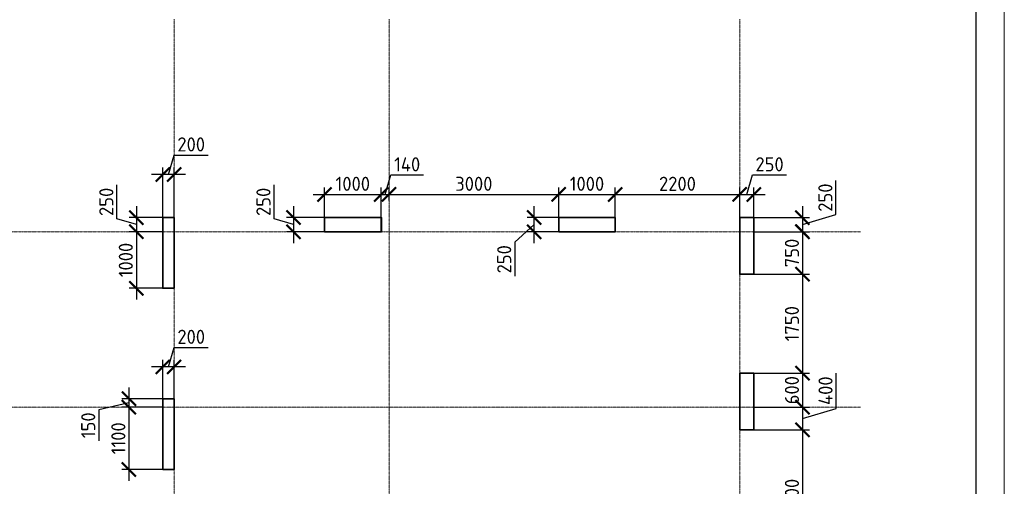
# Model space of a CAD drawing. Header units: millimetres. Extents: x 369815 to 1481759, y -423071 to -27917.
# Tile 60 of 256: x 478512 to 495921, y -235534 to -227289. Entities that reach past the tile are written whole.
import ezdxf

# ---------------------------------------------------------------- set-up
doc = ezdxf.new("R2010")
doc.units = ezdxf.units.MM
doc.linetypes.add('______5', pattern=[1100, 800, -100, 100, -100])
doc.linetypes.add('осевая', pattern=[50.8, 31.75, -6.35, 6.35, -6.35])
doc.layers.add('Колонна_ бетон', color=7, linetype='Continuous', lineweight=50, true_color=0xb4b496)
for name, color, linetype, lineweight in [('Оси', 40, '______5', 18), ('РАЗМЕРЫ', 1, 'Continuous', 9), ('ТОНКИЕ', 7, 'Continuous', 9)]:
    doc.layers.add(name, color=color, linetype=linetype, lineweight=lineweight)
doc.layers.add('ТОЛСТЫЕ_ОСНОВНЫЕ', color=6, linetype='Continuous')
doc.styles.add('GOST-2.304_Type-B', font='GOST_Common.ttf')
doc.dimstyles.new('СПДС', dxfattribs={"dimscale": 100, "dimtxt": 2.5, "dimasz": 2.5, "dimexe": 1.25, "dimexo": 0, "dimtad": 1, "dimdec": 0, "dimtxsty": 'GOST-2.304_Type-B', "dimblk": 'ARCHTICK', "dimcen": 2.5, "dimdle": 2, "dimadec": 0, "dimazin": 2, "dimtfac": 0.75, "dimtdec": 0, "dimtmove": 1, "dimatfit": 3, "dimfxl": 1, "dimtolj": 1, "dimarcsym": 1})

# ---------------------------------------------------------------- blocks, each defined once
blk = doc.blocks.new('оси2')
at = {"layer": 'Оси', "color": 16, "linetype": 'осевая', "lineweight": 0, "ltscale": 0.5, "transparency": 33554687}
for p, q in [((1020445.5, 5465.4), (1020445.5, -20739.3)), ((1024245.5, 5465.4), (1024245.5, -20739.3)), ((1030445.5, 5465.4), (1030445.5, -20739.3)), ((979200, 1707.1), (1032582.1, 1707.1)), ((979200, -1392.9), (1032582.1, -1392.9))]:
    blk.add_line(p, q, dxfattribs=at)
blk = doc.blocks.new('_ArchTick')
at = {"color": 0, "linetype": 'ByBlock', "const_width": 0.15}
blk.add_lwpolyline([(-0.5, -0.5), (0.5, 0.5)], dxfattribs=at)
blk = doc.blocks.new('*D1027')
at = {"layer": 'DEFPOINTS', "color": 0, "transparency": 16777216}
for p in [(481042, -233425), (481042, -234036), (481242, -234036)]:
    blk.add_point(p, dxfattribs=at)
at = {"layer": 'РАЗМЕРЫ', "color": 0, "lineweight": -2, "transparency": 16777216}
for p, q in [((481142, -233425), (481245, -233081)), ((481245, -233081), (481845, -233081)), ((481442, -233425), (480842, -233425)), ((481042, -234036), (481042, -233300)), ((481242, -234036), (481242, -233300))]:
    blk.add_line(p, q, dxfattribs=at)
at = {"layer": 'РАЗМЕРЫ', "color": 0, "lineweight": -2, "transparency": 16777216, "xscale": 250, "yscale": 250, "zscale": 250, "rotation": 180}
blk.add_blockref('_ArchTick', (481042, -233425), dxfattribs=at)
at = {"layer": 'РАЗМЕРЫ', "color": 0, "lineweight": -2, "transparency": 16777216, "xscale": 250, "yscale": 250, "zscale": 250}
blk.add_blockref('_ArchTick', (481242, -233425), dxfattribs=at)
at = {"layer": 'РАЗМЕРЫ', "color": 0, "transparency": 16777216, "insert": (481545, -232893), "char_height": 250, "attachment_point": 5, "style": 'GOST-2.304_Type-B'}
blk.add_mtext('\\A1;200', dxfattribs=at)
blk = doc.blocks.new('*D1028')
at = {"layer": 'DEFPOINTS', "color": 0, "transparency": 16777216}
for p in [(480443, -234136), (481029, -234136, -560), (481042, -233986, -200)]:
    blk.add_point(p, dxfattribs=at)
at = {"layer": 'РАЗМЕРЫ', "color": 0, "lineweight": -2, "transparency": 16777216}
for p, q in [((480443, -233786), (480443, -234336)), ((480443, -234061), (479912, -234181)), ((481042, -233986), (480318, -233986)), ((481029, -234136), (480318, -234136)), ((479912, -234181), (479912, -234731))]:
    blk.add_line(p, q, dxfattribs=at)
at = {"layer": 'РАЗМЕРЫ', "color": 0, "lineweight": -2, "transparency": 16777216, "xscale": 250, "yscale": 250, "zscale": 250}
for p, rotation in [((480443, -233986), 90), ((480443, -234136), 270)]:
    blk.add_blockref('_ArchTick', p, dxfattribs=dict(at, rotation=rotation))
at = {"layer": 'РАЗМЕРЫ', "color": 0, "transparency": 16777216, "insert": (479724, -234456), "char_height": 250, "attachment_point": 5, "rotation": 90, "style": 'GOST-2.304_Type-B'}
blk.add_mtext('\\A1;150', dxfattribs=at)
blk = doc.blocks.new('*D1029')
at = {"layer": 'DEFPOINTS', "color": 0, "transparency": 16777216}
for p in [(481029, -234136, -560), (480443, -235236), (481042, -235236, -200)]:
    blk.add_point(p, dxfattribs=at)
at = {"layer": 'РАЗМЕРЫ', "color": 0, "lineweight": -2, "transparency": 16777216}
for p, q in [((480443, -233936), (480443, -235436)), ((481029, -234136), (480318, -234136)), ((481042, -235236), (480318, -235236))]:
    blk.add_line(p, q, dxfattribs=at)
at = {"layer": 'РАЗМЕРЫ', "color": 0, "lineweight": -2, "transparency": 16777216, "xscale": 250, "yscale": 250, "zscale": 250}
for p, rotation in [((480443, -234136), 90), ((480443, -235236), 270)]:
    blk.add_blockref('_ArchTick', p, dxfattribs=dict(at, rotation=rotation))
at = {"layer": 'РАЗМЕРЫ', "color": 0, "transparency": 16777216, "insert": (480256, -234686), "char_height": 250, "attachment_point": 5, "rotation": 90, "style": 'GOST-2.304_Type-B'}
blk.add_mtext('\\A1;1100', dxfattribs=at)
blk = doc.blocks.new('*D1083')
at = {"layer": 'DEFPOINTS', "color": 0, "transparency": 16777216}
for p in [(481042, -230786, -560), (480575, -231036), (481042, -231036, -560)]:
    blk.add_point(p, dxfattribs=at)
at = {"layer": 'РАЗМЕРЫ', "color": 0, "lineweight": -2, "transparency": 16777216}
for p, q in [((480231, -230808), (480231, -230208)), ((480575, -230586), (480575, -231236)), ((480575, -230911), (480231, -230808)), ((481042, -230786), (480450, -230786)), ((481042, -231036), (480450, -231036))]:
    blk.add_line(p, q, dxfattribs=at)
at = {"layer": 'РАЗМЕРЫ', "color": 0, "lineweight": -2, "transparency": 16777216, "xscale": 250, "yscale": 250, "zscale": 250}
for p, rotation in [((480575, -230786), 90), ((480575, -231036), 270)]:
    blk.add_blockref('_ArchTick', p, dxfattribs=dict(at, rotation=rotation))
at = {"layer": 'РАЗМЕРЫ', "color": 0, "transparency": 16777216, "insert": (480044, -230508), "char_height": 250, "attachment_point": 5, "rotation": 90, "style": 'GOST-2.304_Type-B'}
blk.add_mtext('\\A1;250', dxfattribs=at)
blk = doc.blocks.new('*D1084')
at = {"layer": 'DEFPOINTS', "color": 0, "transparency": 16777216}
for p in [(481042, -231036), (480575, -232036), (481042, -232036, -560)]:
    blk.add_point(p, dxfattribs=at)
at = {"layer": 'РАЗМЕРЫ', "color": 0, "lineweight": -2, "transparency": 16777216}
for p, q in [((480575, -230836), (480575, -232236)), ((481042, -231036), (480450, -231036)), ((481042, -232036), (480450, -232036))]:
    blk.add_line(p, q, dxfattribs=at)
at = {"layer": 'РАЗМЕРЫ', "color": 0, "lineweight": -2, "transparency": 16777216, "xscale": 250, "yscale": 250, "zscale": 250}
for p, rotation in [((480575, -231036), 90), ((480575, -232036), 270)]:
    blk.add_blockref('_ArchTick', p, dxfattribs=dict(at, rotation=rotation))
at = {"layer": 'РАЗМЕРЫ', "color": 0, "transparency": 16777216, "insert": (480388, -231536), "char_height": 250, "attachment_point": 5, "rotation": 90, "style": 'GOST-2.304_Type-B'}
blk.add_mtext('\\A1;1000', dxfattribs=at)
blk = doc.blocks.new('*D1085')
at = {"layer": 'DEFPOINTS', "color": 0, "transparency": 16777216}
for p in [(481042, -230025), (481042, -230786), (481242, -230786, -560)]:
    blk.add_point(p, dxfattribs=at)
at = {"layer": 'РАЗМЕРЫ', "color": 0, "lineweight": -2, "transparency": 16777216}
for p, q in [((481142, -230025), (481245, -229681)), ((481245, -229681), (481845, -229681)), ((481042, -230786), (481042, -229900)), ((481242, -230786), (481242, -229900)), ((481442, -230025), (480842, -230025))]:
    blk.add_line(p, q, dxfattribs=at)
at = {"layer": 'РАЗМЕРЫ', "color": 0, "lineweight": -2, "transparency": 16777216, "xscale": 250, "yscale": 250, "zscale": 250, "rotation": 180}
blk.add_blockref('_ArchTick', (481042, -230025), dxfattribs=at)
at = {"layer": 'РАЗМЕРЫ', "color": 0, "lineweight": -2, "transparency": 16777216, "xscale": 250, "yscale": 250, "zscale": 250}
blk.add_blockref('_ArchTick', (481242, -230025), dxfattribs=at)
at = {"layer": 'РАЗМЕРЫ', "color": 0, "transparency": 16777216, "insert": (481545, -229493), "char_height": 250, "attachment_point": 5, "style": 'GOST-2.304_Type-B'}
blk.add_mtext('\\A1;200', dxfattribs=at)
blk = doc.blocks.new('*D1086')
at = {"layer": 'DEFPOINTS', "color": 0, "transparency": 16777216}
for p in [(484902, -230377), (483902, -230786, -560), (484902, -230786, -360)]:
    blk.add_point(p, dxfattribs=at)
at = {"layer": 'РАЗМЕРЫ', "color": 0, "lineweight": -2, "transparency": 16777216}
for p, q in [((483902, -230786), (483902, -230252)), ((484902, -230786), (484902, -230252)), ((483702, -230377), (485102, -230377))]:
    blk.add_line(p, q, dxfattribs=at)
at = {"layer": 'РАЗМЕРЫ', "color": 0, "lineweight": -2, "transparency": 16777216, "xscale": 250, "yscale": 250, "zscale": 250, "rotation": 180}
blk.add_blockref('_ArchTick', (483902, -230377), dxfattribs=at)
at = {"layer": 'РАЗМЕРЫ', "color": 0, "lineweight": -2, "transparency": 16777216, "xscale": 250, "yscale": 250, "zscale": 250}
blk.add_blockref('_ArchTick', (484902, -230377), dxfattribs=at)
at = {"layer": 'РАЗМЕРЫ', "color": 0, "transparency": 16777216, "insert": (484402, -230189), "char_height": 250, "attachment_point": 5, "style": 'GOST-2.304_Type-B'}
blk.add_mtext('\\A1;1000', dxfattribs=at)
blk = doc.blocks.new('*D1087')
at = {"layer": 'DEFPOINTS', "color": 0, "transparency": 16777216}
for p in [(485042, -230377), (485042, -230485, -560), (484902, -230786)]:
    blk.add_point(p, dxfattribs=at)
at = {"layer": 'РАЗМЕРЫ', "color": 0, "lineweight": -2, "transparency": 16777216}
for p, q in [((484972, -230377), (485075, -230033)), ((485075, -230033), (485650, -230033)), ((484902, -230786), (484902, -230252)), ((485042, -230485), (485042, -230252)), ((484702, -230377), (485242, -230377))]:
    blk.add_line(p, q, dxfattribs=at)
at = {"layer": 'РАЗМЕРЫ', "color": 0, "lineweight": -2, "transparency": 16777216, "xscale": 250, "yscale": 250, "zscale": 250, "rotation": 180}
blk.add_blockref('_ArchTick', (484902, -230377), dxfattribs=at)
at = {"layer": 'РАЗМЕРЫ', "color": 0, "lineweight": -2, "transparency": 16777216, "xscale": 250, "yscale": 250, "zscale": 250}
blk.add_blockref('_ArchTick', (485042, -230377), dxfattribs=at)
at = {"layer": 'РАЗМЕРЫ', "color": 0, "transparency": 16777216, "insert": (485363, -229845), "char_height": 250, "attachment_point": 5, "style": 'GOST-2.304_Type-B'}
blk.add_mtext('\\A1;140', dxfattribs=at)
blk = doc.blocks.new('*D1088')
at = {"layer": 'DEFPOINTS', "color": 0, "transparency": 16777216}
for p in [(484326, -230786, -360), (483353, -231036), (484326, -231036, -360)]:
    blk.add_point(p, dxfattribs=at)
at = {"layer": 'РАЗМЕРЫ', "color": 0, "lineweight": -2, "transparency": 16777216}
for p, q in [((483009, -230808), (483009, -230208)), ((483353, -230586), (483353, -231236)), ((483353, -230911), (483009, -230808)), ((484326, -230786), (483228, -230786)), ((484326, -231036), (483228, -231036))]:
    blk.add_line(p, q, dxfattribs=at)
at = {"layer": 'РАЗМЕРЫ', "color": 0, "lineweight": -2, "transparency": 16777216, "xscale": 250, "yscale": 250, "zscale": 250}
for p, rotation in [((483353, -230786), 90), ((483353, -231036), 270)]:
    blk.add_blockref('_ArchTick', p, dxfattribs=dict(at, rotation=rotation))
at = {"layer": 'РАЗМЕРЫ', "color": 0, "transparency": 16777216, "insert": (482822, -230508), "char_height": 250, "attachment_point": 5, "rotation": 90, "style": 'GOST-2.304_Type-B'}
blk.add_mtext('\\A1;250', dxfattribs=at)
blk = doc.blocks.new('*D952')
at = {"layer": 'DEFPOINTS', "color": 0, "transparency": 16777216}
for p in [(487609, -230785), (488042, -230785, -360), (488042, -231036, -360)]:
    blk.add_point(p, dxfattribs=at)
at = {"layer": 'РАЗМЕРЫ', "color": 0, "lineweight": -2, "transparency": 16777216}
for p, q in [((487609, -231236), (487609, -230585)), ((488042, -230785), (487484, -230785)), ((487609, -230911), (487267, -231223)), ((488042, -231036), (487484, -231036)), ((487267, -231223), (487267, -231823))]:
    blk.add_line(p, q, dxfattribs=at)
at = {"layer": 'РАЗМЕРЫ', "color": 0, "lineweight": -2, "transparency": 16777216, "xscale": 250, "yscale": 250, "zscale": 250}
for p, rotation in [((487609, -230785), 90), ((487609, -231036), 270)]:
    blk.add_blockref('_ArchTick', p, dxfattribs=dict(at, rotation=rotation))
at = {"layer": 'РАЗМЕРЫ', "color": 0, "transparency": 16777216, "insert": (487079, -231523), "char_height": 250, "attachment_point": 5, "rotation": 90, "style": 'GOST-2.304_Type-B'}
blk.add_mtext('\\A1;250', dxfattribs=at)
blk = doc.blocks.new('*D1089')
at = {"layer": 'DEFPOINTS', "color": 0, "transparency": 16777216}
for p in [(485042, -230485, -560), (488042, -230377), (488042, -230785)]:
    blk.add_point(p, dxfattribs=at)
at = {"layer": 'РАЗМЕРЫ', "color": 0, "lineweight": -2, "transparency": 16777216}
for p, q in [((485042, -230485), (485042, -230252)), ((488042, -230785), (488042, -230252)), ((484842, -230377), (488242, -230377))]:
    blk.add_line(p, q, dxfattribs=at)
at = {"layer": 'РАЗМЕРЫ', "color": 0, "lineweight": -2, "transparency": 16777216, "xscale": 250, "yscale": 250, "zscale": 250, "rotation": 180}
blk.add_blockref('_ArchTick', (485042, -230377), dxfattribs=at)
at = {"layer": 'РАЗМЕРЫ', "color": 0, "lineweight": -2, "transparency": 16777216, "xscale": 250, "yscale": 250, "zscale": 250}
blk.add_blockref('_ArchTick', (488042, -230377), dxfattribs=at)
at = {"layer": 'РАЗМЕРЫ', "color": 0, "transparency": 16777216, "insert": (486542, -230189), "char_height": 250, "attachment_point": 5, "style": 'GOST-2.304_Type-B'}
blk.add_mtext('\\A1;3000', dxfattribs=at)
blk = doc.blocks.new('*D1090')
at = {"layer": 'DEFPOINTS', "color": 0, "transparency": 16777216}
for p in [(489042, -230377), (488042, -230785), (489042, -230785, -360)]:
    blk.add_point(p, dxfattribs=at)
at = {"layer": 'РАЗМЕРЫ', "color": 0, "lineweight": -2, "transparency": 16777216}
for p, q in [((488042, -230785), (488042, -230252)), ((489042, -230785), (489042, -230252)), ((487842, -230377), (489242, -230377))]:
    blk.add_line(p, q, dxfattribs=at)
at = {"layer": 'РАЗМЕРЫ', "color": 0, "lineweight": -2, "transparency": 16777216, "xscale": 250, "yscale": 250, "zscale": 250, "rotation": 180}
blk.add_blockref('_ArchTick', (488042, -230377), dxfattribs=at)
at = {"layer": 'РАЗМЕРЫ', "color": 0, "lineweight": -2, "transparency": 16777216, "xscale": 250, "yscale": 250, "zscale": 250}
blk.add_blockref('_ArchTick', (489042, -230377), dxfattribs=at)
at = {"layer": 'РАЗМЕРЫ', "color": 0, "transparency": 16777216, "insert": (488542, -230189), "char_height": 250, "attachment_point": 5, "style": 'GOST-2.304_Type-B'}
blk.add_mtext('\\A1;1000', dxfattribs=at)
blk = doc.blocks.new('*D1091')
at = {"layer": 'DEFPOINTS', "color": 0, "transparency": 16777216}
for p in [(491492, -230786, -560), (491492, -231036, -560), (492351, -231036)]:
    blk.add_point(p, dxfattribs=at)
at = {"layer": 'РАЗМЕРЫ', "color": 0, "lineweight": -2, "transparency": 16777216}
for p, q in [((492944, -230733), (492944, -230133)), ((492351, -230586), (492351, -231236)), ((491492, -230786), (492476, -230786)), ((492351, -230911), (492944, -230733)), ((491492, -231036), (492476, -231036))]:
    blk.add_line(p, q, dxfattribs=at)
at = {"layer": 'РАЗМЕРЫ', "color": 0, "lineweight": -2, "transparency": 16777216, "xscale": 250, "yscale": 250, "zscale": 250}
for p, rotation in [((492351, -230786), 90), ((492351, -231036), 270)]:
    blk.add_blockref('_ArchTick', p, dxfattribs=dict(at, rotation=rotation))
at = {"layer": 'РАЗМЕРЫ', "color": 0, "transparency": 16777216, "insert": (492757, -230433), "char_height": 250, "attachment_point": 5, "rotation": 90, "style": 'GOST-2.304_Type-B'}
blk.add_mtext('\\A1;250', dxfattribs=at)
blk = doc.blocks.new('*D1092')
at = {"layer": 'DEFPOINTS', "color": 0, "transparency": 16777216}
for p in [(491495, -231036, -560), (491492, -231786, -560), (492354, -231786)]:
    blk.add_point(p, dxfattribs=at)
at = {"layer": 'РАЗМЕРЫ', "color": 0, "lineweight": -2, "transparency": 16777216}
for p, q in [((492354, -230836), (492354, -231986)), ((491495, -231036), (492479, -231036)), ((491492, -231786), (492479, -231786))]:
    blk.add_line(p, q, dxfattribs=at)
at = {"layer": 'РАЗМЕРЫ', "color": 0, "lineweight": -2, "transparency": 16777216, "xscale": 250, "yscale": 250, "zscale": 250}
for p, rotation in [((492354, -231036), 90), ((492354, -231786), 270)]:
    blk.add_blockref('_ArchTick', p, dxfattribs=dict(at, rotation=rotation))
at = {"layer": 'РАЗМЕРЫ', "color": 0, "transparency": 16777216, "insert": (492166, -231411), "char_height": 250, "attachment_point": 5, "rotation": 90, "style": 'GOST-2.304_Type-B'}
blk.add_mtext('\\A1;750', dxfattribs=at)
blk = doc.blocks.new('*D1093')
at = {"layer": 'DEFPOINTS', "color": 0, "transparency": 16777216}
for p in [(491492, -231786, -560), (491492, -233536, -360), (492354, -233536)]:
    blk.add_point(p, dxfattribs=at)
at = {"layer": 'РАЗМЕРЫ', "color": 0, "lineweight": -2, "transparency": 16777216}
for p, q in [((492354, -231586), (492354, -233736)), ((491492, -231786), (492479, -231786)), ((491492, -233536), (492479, -233536))]:
    blk.add_line(p, q, dxfattribs=at)
at = {"layer": 'РАЗМЕРЫ', "color": 0, "lineweight": -2, "transparency": 16777216, "xscale": 250, "yscale": 250, "zscale": 250}
for p, rotation in [((492354, -231786), 90), ((492354, -233536), 270)]:
    blk.add_blockref('_ArchTick', p, dxfattribs=dict(at, rotation=rotation))
at = {"layer": 'РАЗМЕРЫ', "color": 0, "transparency": 16777216, "insert": (492166, -232661), "char_height": 250, "attachment_point": 5, "rotation": 90, "style": 'GOST-2.304_Type-B'}
blk.add_mtext('\\A1;1750', dxfattribs=at)
blk = doc.blocks.new('*D1094')
at = {"layer": 'DEFPOINTS', "color": 0, "transparency": 16777216}
for p in [(491492, -233536, -360), (491492, -234136, -560), (492354, -234136)]:
    blk.add_point(p, dxfattribs=at)
at = {"layer": 'РАЗМЕРЫ', "color": 0, "lineweight": -2, "transparency": 16777216}
for p, q in [((492354, -233336), (492354, -234336)), ((491492, -233536), (492479, -233536)), ((491492, -234136), (492479, -234136))]:
    blk.add_line(p, q, dxfattribs=at)
at = {"layer": 'РАЗМЕРЫ', "color": 0, "lineweight": -2, "transparency": 16777216, "xscale": 250, "yscale": 250, "zscale": 250}
for p, rotation in [((492354, -233536), 90), ((492354, -234136), 270)]:
    blk.add_blockref('_ArchTick', p, dxfattribs=dict(at, rotation=rotation))
at = {"layer": 'РАЗМЕРЫ', "color": 0, "transparency": 16777216, "insert": (492166, -233836), "char_height": 250, "attachment_point": 5, "rotation": 90, "style": 'GOST-2.304_Type-B'}
blk.add_mtext('\\A1;600', dxfattribs=at)
blk = doc.blocks.new('*D1095')
at = {"layer": 'DEFPOINTS', "color": 0, "transparency": 16777216}
for p in [(491492, -234136, -560), (491492, -234536, -560), (492354, -234536)]:
    blk.add_point(p, dxfattribs=at)
at = {"layer": 'РАЗМЕРЫ', "color": 0, "lineweight": -2, "transparency": 16777216}
for p, q in [((492947, -234158), (492947, -233533)), ((492354, -233936), (492354, -234736)), ((491492, -234136), (492479, -234136)), ((492354, -234336), (492947, -234158)), ((491492, -234536), (492479, -234536))]:
    blk.add_line(p, q, dxfattribs=at)
at = {"layer": 'РАЗМЕРЫ', "color": 0, "lineweight": -2, "transparency": 16777216, "xscale": 250, "yscale": 250, "zscale": 250}
for p, rotation in [((492354, -234136), 90), ((492354, -234536), 270)]:
    blk.add_blockref('_ArchTick', p, dxfattribs=dict(at, rotation=rotation))
at = {"layer": 'РАЗМЕРЫ', "color": 0, "transparency": 16777216, "insert": (492760, -233845), "char_height": 250, "attachment_point": 5, "rotation": 90, "style": 'GOST-2.304_Type-B'}
blk.add_mtext('\\A1;400', dxfattribs=at)
blk = doc.blocks.new('*D1096')
at = {"layer": 'DEFPOINTS', "color": 0, "transparency": 16777216}
for p in [(491492, -234536, -560), (491492, -236936, -560), (492354, -236936)]:
    blk.add_point(p, dxfattribs=at)
at = {"layer": 'РАЗМЕРЫ', "color": 0, "lineweight": -2, "transparency": 16777216}
for p, q in [((492354, -234336), (492354, -237136)), ((491492, -234536), (492479, -234536)), ((491492, -236936), (492479, -236936))]:
    blk.add_line(p, q, dxfattribs=at)
at = {"layer": 'РАЗМЕРЫ', "color": 0, "lineweight": -2, "transparency": 16777216, "xscale": 250, "yscale": 250, "zscale": 250}
for p, rotation in [((492354, -234536), 90), ((492354, -236936), 270)]:
    blk.add_blockref('_ArchTick', p, dxfattribs=dict(at, rotation=rotation))
at = {"layer": 'РАЗМЕРЫ', "color": 0, "transparency": 16777216, "insert": (492166, -235736), "char_height": 250, "attachment_point": 5, "rotation": 90, "style": 'GOST-2.304_Type-B'}
blk.add_mtext('\\A1;2400', dxfattribs=at)
blk = doc.blocks.new('*D1106')
at = {"layer": 'DEFPOINTS', "color": 0, "transparency": 16777216}
for p in [(491242, -230377), (489042, -230785, -360), (491242, -230786, -560)]:
    blk.add_point(p, dxfattribs=at)
at = {"layer": 'РАЗМЕРЫ', "color": 0, "lineweight": -2, "transparency": 16777216}
for p, q in [((489042, -230785), (489042, -230252)), ((491242, -230786), (491242, -230252)), ((488842, -230377), (491442, -230377))]:
    blk.add_line(p, q, dxfattribs=at)
at = {"layer": 'РАЗМЕРЫ', "color": 0, "lineweight": -2, "transparency": 16777216, "xscale": 250, "yscale": 250, "zscale": 250, "rotation": 180}
blk.add_blockref('_ArchTick', (489042, -230377), dxfattribs=at)
at = {"layer": 'РАЗМЕРЫ', "color": 0, "lineweight": -2, "transparency": 16777216, "xscale": 250, "yscale": 250, "zscale": 250}
blk.add_blockref('_ArchTick', (491242, -230377), dxfattribs=at)
at = {"layer": 'РАЗМЕРЫ', "color": 0, "transparency": 16777216, "insert": (490142, -230189), "char_height": 250, "attachment_point": 5, "style": 'GOST-2.304_Type-B'}
blk.add_mtext('\\A1;2200', dxfattribs=at)
blk = doc.blocks.new('*D1107')
at = {"layer": 'DEFPOINTS', "color": 0, "transparency": 16777216}
for p in [(491492, -230377), (491242, -230786, -560), (491492, -230786)]:
    blk.add_point(p, dxfattribs=at)
at = {"layer": 'РАЗМЕРЫ', "color": 0, "lineweight": -2, "transparency": 16777216}
for p, q in [((491367, -230377), (491470, -230033)), ((491470, -230033), (492070, -230033)), ((491242, -230786), (491242, -230252)), ((491492, -230786), (491492, -230252)), ((491042, -230377), (491692, -230377))]:
    blk.add_line(p, q, dxfattribs=at)
at = {"layer": 'РАЗМЕРЫ', "color": 0, "lineweight": -2, "transparency": 16777216, "xscale": 250, "yscale": 250, "zscale": 250, "rotation": 180}
blk.add_blockref('_ArchTick', (491242, -230377), dxfattribs=at)
at = {"layer": 'РАЗМЕРЫ', "color": 0, "lineweight": -2, "transparency": 16777216, "xscale": 250, "yscale": 250, "zscale": 250}
blk.add_blockref('_ArchTick', (491492, -230377), dxfattribs=at)
at = {"layer": 'РАЗМЕРЫ', "color": 0, "transparency": 16777216, "insert": (491770, -229845), "char_height": 250, "attachment_point": 5, "style": 'GOST-2.304_Type-B'}
blk.add_mtext('\\A1;250', dxfattribs=at)
blk = doc.blocks.new('*U133')
at = {"layer": 'ТОЛСТЫЕ_ОСНОВНЫЕ', "color": 6}
blk.add_lwpolyline([(20, 5), (589, 5), (589, 415), (20, 415)], close=True, dxfattribs=at)
at = {"layer": 'ТОНКИЕ'}
blk.add_lwpolyline([(0, 0), (594, 0), (594, 420), (0, 420)], close=True, dxfattribs=at)

msp = doc.modelspace()

# ---------------------------------------------------------------- linework, layer by layer
at = {"layer": 'Колонна_ бетон', "color": 180, "linetype": 'Continuous', "lineweight": 35, "transparency": 33554687}
for p, q in [((481041.9, -233985.9, -200), (481241.9, -233985.9, -200)), ((481041.9, -233985.9, -200), (481041.9, -235235.9, -200)), ((481241.9, -235235.9, -200), (481241.9, -233985.9, -200)), ((481241.9, -235235.9, -200), (481041.9, -235235.9, -200))]:
    msp.add_line(p, q, dxfattribs=at)
for points, elevation in [([(481042, -230785.9), (481242, -230785.9), (481242, -232035.9), (481042, -232035.9)], -560), ([(483901.9, -230785.9), (484901.9, -230785.9), (484901.9, -231035.9), (483901.9, -231035.9)], -360), ([(483902, -230785.9), (484912, -230785.9), (484912, -231035.9), (483902, -231035.9)], -560), ([(488041.9, -230785.5), (489041.6, -230785.5), (489041.6, -231035.9), (488041.9, -231035.9)], -360), ([(491242, -230785.9), (491492, -230785.9), (491492, -231786.1), (491242, -231786.1)], -560), ([(491242, -233535.9), (491491.9, -233535.9), (491491.9, -234535.9), (491242, -234535.9)], -360), ([(491242, -233535.9), (491492, -233535.9), (491492, -234535.9), (491242, -234535.9)], -560)]:
    msp.add_lwpolyline(points, close=True, dxfattribs=dict(at, elevation=elevation))

# ---------------------------------------------------------------- block references
at = {"xscale": 100, "yscale": 100, "zscale": 100}
msp.add_blockref('*U133', (436520.8, -265573.2, 3100), dxfattribs=at)
at = {"layer": 'РАЗМЕРЫ'}
msp.add_blockref('оси2', (-539203.5, -232743, -560), dxfattribs=at)

# ---------------------------------------------------------------- dimensions: what is measured, and where the dimension line sits
at = {"layer": 'РАЗМЕРЫ', "color": 146}
for base, p1, p2, picture, middle in [((481042, -230024.7), (481242, -230785.9, -560), (481042, -230785.9), '*D1085', (481307.6, -229493.5)), ((485042, -230376.6), (484901.9, -230785.9), (485042, -230484.6, -560), '*D1087', (485137.6, -229845.3)), ((491492, -230376.6), (491242, -230785.9, -560), (491492, -230785.9), '*D1107', (491532.6, -229845.3)), ((484901.9, -230376.6), (483902, -230785.9, -560), (484901.9, -230785.9, -360), '*D1086', (484401.9, -230189.1)), ((488041.9, -230376.6), (485042, -230484.6, -560), (488041.9, -230785.5), '*D1089', (486541.9, -230189.1)), ((489041.6, -230376.6), (488041.9, -230785.5), (489041.6, -230785.5, -360), '*D1090', (488541.7, -230189.1)), ((491242, -230376.6), (489041.6, -230785.5, -360), (491242, -230785.9, -560), '*D1106', (490141.8, -230189.1))]:
    dim = msp.add_linear_dim(base=base, p1=p1, p2=p2, dimstyle='СПДС', dxfattribs=at)
    dim.commit()
    dim.dimension.update_dxf_attribs({"geometry": picture, "text_midpoint": middle})
for base, p1, p2, picture, middle in [((492350.7, -231035.9), (491492, -230785.9, -560), (491492, -231035.9, -560), '*D1091', (492757, -230670.3)), ((480575.2, -231035.9), (481042, -230785.9, -560), (481042, -231035.9, -560), '*D1083', (480044, -230745.3)), ((483353.2, -231035.9), (484325.9, -230785.9, -360), (484325.9, -231035.9, -360), '*D1088', (482822, -230745.3)), ((480575.2, -232035.9), (481042, -231035.9), (481042, -232035.9, -560), '*D1084', (480387.7, -231535.9)), ((492353.7, -231786.1), (491495, -231035.9, -560), (491492, -231786.1, -560), '*D1092', (492166.2, -231411)), ((492353.7, -233535.9), (491492, -231786.1, -560), (491491.9, -233535.9, -360), '*D1093', (492166.2, -232661)), ((492353.7, -234135.9), (491491.9, -233535.9, -360), (491492, -234135.9, -560), '*D1094', (492166.2, -233835.9)), ((492353.7, -234535.9), (491492, -234135.9, -560), (491492, -234535.9, -560), '*D1095', (492760, -234095.3)), ((492353.7, -236935.9), (491492, -234535.9, -560), (491492, -236935.9, -560), '*D1096', (492166.2, -235735.9))]:
    dim = msp.add_linear_dim(base=base, p1=p1, p2=p2, angle=90, dimstyle='СПДС', dxfattribs=at)
    dim.commit()
    dim.dimension.update_dxf_attribs({"geometry": picture, "text_midpoint": middle})
at = {"layer": 'РАЗМЕРЫ', "color": 146, "true_color": 0x006272}
dim = msp.add_linear_dim(base=(487609.2, -230785.5), p1=(488041.9, -231035.9, -360), p2=(488041.9, -230785.5, -360), angle=90, dimstyle='СПДС', dxfattribs=at)
dim.commit()
dim.dimension.update_dxf_attribs({"geometry": '*D952', "text_midpoint": (487266.9, -231285.8), "dimtype": 160})
dim = msp.add_linear_dim(base=(481042.2, -233424.6), p1=(481242, -234035.9), p2=(481042.2, -234035.9), dimstyle='СПДС', override={"dimtofl": 0}, dxfattribs=at)
dim.commit()
dim.dimension.update_dxf_attribs({"geometry": '*D1027', "text_midpoint": (481307.7, -232893.3)})
dim = msp.add_linear_dim(base=(480443.2, -234135.9), p1=(481042.2, -233985.9, -200), p2=(481029.3, -234135.9, -560), angle=90, dimstyle='СПДС', override={"dimtofl": 0}, dxfattribs=at)
dim.commit()
dim.dimension.update_dxf_attribs({"geometry": '*D1028', "text_midpoint": (479912, -234243.7), "dimtype": 160})
dim = msp.add_linear_dim(base=(480443.2, -235235.9), p1=(481029.3, -234135.9, -560), p2=(481042.2, -235235.9, -200), angle=90, dimstyle='СПДС', override={"dimtofl": 0}, dxfattribs=at)
dim.commit()
dim.dimension.update_dxf_attribs({"geometry": '*D1029', "text_midpoint": (480255.7, -234685.9)})

doc.saveas('drawing.dxf')
